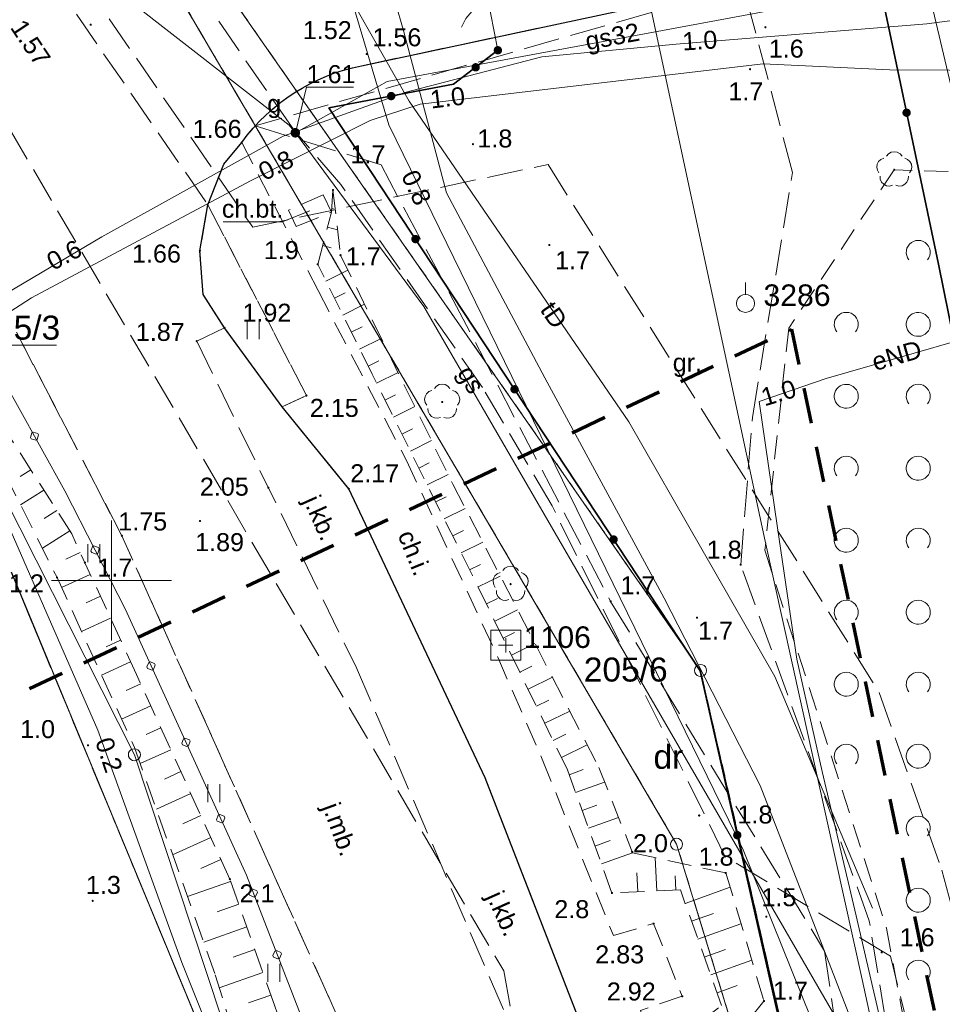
# Model space of a CAD drawing. Extents: x 5479252 to 5479673, y 5984576 to 5984875.
# Tile 16 of 36: x 5479396 to 5479435, y 5984682 to 5984723. Entities that reach past the tile are written whole.
import ezdxf
from ezdxf.enums import TextEntityAlignment as Align

# ---------------------------------------------------------------- set-up
doc = ezdxf.new("R2010")
doc.units = 0
for name, pattern in [('PRZER1-1', [1, 0.5, -0.5]), ('PRZER2-1', [1.5, 1, -0.5]), ('PRZER3-1', [2, 1.5, -0.5]), ('PRZER3-2', [2.5, 1.5, -1])]:
    doc.linetypes.add(name, pattern=pattern)
doc.layers.get('0').update_dxf_attribs({"linetype": 'CONTINUOUS'})
for name, color, linetype, lineweight, true_color in [('GELULI', 7, 'CONTINUOUS', 18, 0xfeffff), ('GESKKL', 7, 'CONTINUOUS', 18, 0x24bc24), ('GESUZY', 7, 'CONTINUOUS', 18, 0x008000), ('GESUZY_O', 7, 'CONTINUOUS', 18, 0x008000), ('GSPRDL', 7, 'CONTINUOUS', 18, 0x008000), ('GULEPR', 1, 'CONTINUOUS', 18, 0xff0000), ('GULEPR_O', 1, 'CONTINUOUS', 18, 0xff0000), ('GULGPR', 7, 'CONTINUOUS', 18, 0xbfbf00), ('GULGPR_O', 7, 'CONTINUOUS', 18, 0xbfbf00), ('GULKPR', 7, 'CONTINUOUS', 18, 0x803300), ('GULTPR', 7, 'CONTINUOUS', 18, 0xff9100), ('GULTPR_O', 7, 'CONTINUOUS', 18, 0xff9100), ('GULWPR', 5, 'CONTINUOUS', 18, 0x0000ff), ('GUPGZA', 7, 'CONTINUOUS', 18, 0xbfbf00), ('GUPGZA_O', 7, 'CONTINUOUS', 18, 0xbfbf00), ('Ramka sekcyjna', 7, 'CONTINUOUS', 18, 0xa5007c)]:
    doc.layers.add(name, color=color, linetype=linetype, lineweight=lineweight, true_color=true_color)
for name, color, linetype, lineweight in [('GEPPGD', 7, 'CONTINUOUS', 18), ('GESDZI', 7, 'CONTINUOUS', 18), ('GESDZI_O', 7, 'CONTINUOUS', 18), ('GESOZN', 7, 'CONTINUOUS', 18), ('GSLKBA', 7, 'CONTINUOUS', 18), ('GSLKBR', 7, 'CONTINUOUS', 18), ('GSLKOG', 7, 'CONTINUOUS', 35), ('GSLKRW', 7, 'CONTINUOUS', 25), ('GSPPPK', 7, 'CONTINUOUS', 18), ('GSPPPK_O', 7, 'CONTINUOUS', 18), ('GSPSSP', 7, 'CONTINUOUS', 18), ('GSPSSP_O', 7, 'CONTINUOUS', 18), ('GSPWPN', 7, 'CONTINUOUS', 13), ('GSPWPN_O', 7, 'CONTINUOUS', 13), ('GSPWPS', 7, 'CONTINUOUS', 13), ('GSPWPS_O', 7, 'CONTINUOUS', 13), ('GSSKOA', 7, 'CONTINUOUS', 18), ('GSSKOA_O', 7, 'CONTINUOUS', 18), ('GSSKOD', 7, 'CONTINUOUS', 18), ('GSSKOD_O', 7, 'CONTINUOUS', 18), ('GSSOTW', 7, 'CONTINUOUS', 18), ('GSSOTW_O', 7, 'CONTINUOUS', 18), ('GSSUTR', 7, 'CONTINUOUS', 18), ('GSSZAD', 7, 'CONTINUOUS', 18), ('GSSZSN', 7, 'CONTINUOUS', 18), ('GUPPRZ_O', 7, 'CONTINUOUS', 18), ('zakres', 5, 'CONTINUOUS', 70)]:
    doc.layers.add(name, color=color, linetype=linetype, lineweight=lineweight)
doc.styles.add('Arial', font='arial.ttf')

# ---------------------------------------------------------------- blocks, each defined once
blk = doc.blocks.new('GSPSSP1')
at = {"color": 0}
blk.add_lwpolyline([(0.625, 0.625), (0.625, -0.625), (-0.625, -0.625), (-0.625, 0.625)], close=True, dxfattribs=at)
for points in [[(0.3, 0), (-0.3, 0)], [(0, 0.3), (0, -0.3)]]:
    blk.add_lwpolyline(points, dxfattribs=at)
blk = doc.blocks.new('GSPPPK1')
at = {"color": 0}
blk.add_lwpolyline([(0, 0.875), (0, 0.375)], dxfattribs=at)
blk.add_lwpolyline([(0, 0.375), (0.115881, 0.356646), (0.220419, 0.303381), (0.303381, 0.220419), (0.356646, 0.115881), (0.375, 0), (0.356646, -0.115881), (0.303381, -0.220419), (0.220419, -0.303381), (0.115881, -0.356646), (0, -0.375), (-0.115881, -0.356646), (-0.220419, -0.303381), (-0.303381, -0.220419), (-0.356646, -0.115881), (-0.375, 0), (-0.356646, 0.115881), (-0.303381, 0.220419), (-0.220419, 0.303381), (-0.115881, 0.356646)], close=True, dxfattribs=at)
blk = doc.blocks.new('GSPRDL1')
blk.add_hatch(color=0).paths.add_polyline_path([(0, -0.045), (0.013906, -0.042798), (0.02645, -0.036406), (0.036406, -0.02645), (0.042798, -0.013906), (0.045, 0), (0.042798, 0.013906), (0.036406, 0.02645), (0.02645, 0.036406), (0.013906, 0.042798), (0, 0.045), (-0.013906, 0.042798), (-0.02645, 0.036406), (-0.036406, 0.02645), (-0.042798, 0.013906), (-0.045, 0), (-0.042798, -0.013906), (-0.036406, -0.02645), (-0.02645, -0.036406), (-0.013906, -0.042798)])
at = {"color": 0}
for points in [[(-0.635969, -0.134326), (-0.70458, -0.024001), (-0.731429, 0.103115), (-0.713292, 0.231763), (-0.652348, 0.346501), (-0.55591, 0.433559), (-0.435555, 0.482485)], [(-0.324277, 0.563333), (-0.240553, 0.662679), (-0.127956, 0.727494), (0, 0.75), (0.127956, 0.727494), (0.240553, 0.662679), (0.324277, 0.563333)], [(0.435555, 0.482485), (0.55591, 0.433559), (0.652348, 0.346501), (0.713292, 0.231763), (0.731429, 0.103115), (0.70458, -0.024001), (0.635969, -0.134326)], [(-0.068773, -0.646351), (-0.194901, -0.677512), (-0.324092, -0.663766), (-0.440839, -0.606763), (-0.531129, -0.513345), (-0.584125, -0.394725), (-0.593465, -0.265141)], [(0.593465, -0.265141), (0.584125, -0.394725), (0.531129, -0.513345), (0.440839, -0.606763), (0.324092, -0.663766), (0.194901, -0.677512), (0.068773, -0.646351)]]:
    blk.add_lwpolyline(points, dxfattribs=at)
blk = doc.blocks.new('GUPGZA1')
blk.add_hatch(color=0).paths.add_polyline_path([(-0.2, 0), (-0.193185, -0.051764), (-0.173205, -0.1), (-0.141421, -0.141421), (-0.1, -0.173205), (-0.051764, -0.193185), (0, -0.2), (0.051764, -0.193185), (0.1, -0.173205), (0.141421, -0.141421), (0.173205, -0.1), (0.193185, -0.051764), (0.2, 0), (0.193185, 0.051764), (0.173205, 0.1), (0.141421, 0.141421), (0.1, 0.173205), (0.051764, 0.193185), (0, 0.2), (-0.051764, 0.193185), (-0.1, 0.173205), (-0.141421, 0.141421), (-0.173205, 0.1), (-0.193185, 0.051764)])
blk = doc.blocks.new('GEPPGD1_1')
at = {"color": 0}
blk.add_lwpolyline([(0, 0.25), (0.077254, 0.237764), (0.146946, 0.202254), (0.202254, 0.146946), (0.237764, 0.077254), (0.25, 0), (0.237764, -0.077254), (0.202254, -0.146946), (0.146946, -0.202254), (0.077254, -0.237764), (0, -0.25), (-0.077254, -0.237764), (-0.146946, -0.202254), (-0.202254, -0.146946), (-0.237764, -0.077254), (-0.25, 0), (-0.237764, 0.077254), (-0.202254, 0.146946), (-0.146946, 0.202254), (-0.077254, 0.237764)], close=True, dxfattribs=at)
blk = doc.blocks.new('GSPWPN1')
blk.add_hatch(color=0).paths.add_polyline_path([(-0.045, 0), (-0.043467, -0.011647), (-0.038971, -0.0225), (-0.03182, -0.03182), (-0.0225, -0.038971), (-0.011647, -0.043467), (0, -0.045), (0.011647, -0.043467), (0.0225, -0.038971), (0.03182, -0.03182), (0.038971, -0.0225), (0.043467, -0.011647), (0.045, 0), (0.043467, 0.011647), (0.038971, 0.0225), (0.03182, 0.03182), (0.0225, 0.038971), (0.011647, 0.043467), (0, 0.045), (-0.011647, 0.043467), (-0.0225, 0.038971), (-0.03182, 0.03182), (-0.038971, 0.0225), (-0.043467, 0.011647)])
blk = doc.blocks.new('GSPWPS1')
blk.add_hatch(color=0).paths.add_polyline_path([(-0.045, 0), (-0.043467, -0.011647), (-0.038971, -0.0225), (-0.03182, -0.03182), (-0.0225, -0.038971), (-0.011647, -0.043467), (0, -0.045), (0.011647, -0.043467), (0.0225, -0.038971), (0.03182, -0.03182), (0.038971, -0.0225), (0.043467, -0.011647), (0.045, 0), (0.043467, 0.011647), (0.038971, 0.0225), (0.03182, 0.03182), (0.0225, 0.038971), (0.011647, 0.043467), (0, 0.045), (-0.011647, 0.043467), (-0.0225, 0.038971), (-0.03182, 0.03182), (-0.038971, 0.0225), (-0.043467, 0.011647)])
blk = doc.blocks.new('KOLO')
blk.add_hatch(color=0).paths.add_polyline_path([(-0.175, 0), (-0.169037, -0.045293), (-0.151554, -0.0875), (-0.123744, -0.123744), (-0.0875, -0.151554), (-0.045293, -0.169037), (0, -0.175), (0.045293, -0.169037), (0.0875, -0.151554), (0.123744, -0.123744), (0.151554, -0.0875), (0.169037, -0.045293), (0.175, 0), (0.169037, 0.045293), (0.151554, 0.0875), (0.123744, 0.123744), (0.0875, 0.151554), (0.045293, 0.169037), (0, 0.175), (-0.045293, 0.169037), (-0.0875, 0.151554), (-0.123744, 0.123744), (-0.151554, 0.0875), (-0.169037, 0.045293)])
blk = doc.blocks.new('GSLKBA0')
at = {"color": 0, "lineweight": 18}
blk.add_lwpolyline([(-0.175, -0.033485), (-0.175, 0.033485), (-0.033485, 0.175), (0.033485, 0.175), (0.175, 0.033485), (0.175, -0.033485), (0.033485, -0.175), (-0.033485, -0.175)], close=True, dxfattribs=at)
blk = doc.blocks.new('GSLKBR1')
at = {"color": 0}
for points in [[(1.299038, 0.75), (1.06066, 0.43934), (0.75, 0.200962), (0.388229, 0.051111), (0, 0)], [(0, 0), (0.388229, -0.051111), (0.75, -0.200962), (1.06066, -0.43934), (1.299038, -0.75)]]:
    blk.add_lwpolyline(points, dxfattribs=at)
blk = doc.blocks.new('GSLKOG1')
blk.add_hatch(color=0).paths.add_polyline_path([(-0.175, 0), (-0.169037, -0.045293), (-0.151554, -0.0875), (-0.123744, -0.123744), (-0.0875, -0.151554), (-0.045293, -0.169037), (0, -0.175), (0.045293, -0.169037), (0.0875, -0.151554), (0.123744, -0.123744), (0.151554, -0.0875), (0.169037, -0.045293), (0.175, 0), (0.169037, 0.045293), (0.151554, 0.0875), (0.123744, 0.123744), (0.0875, 0.151554), (0.045293, 0.169037), (0, 0.175), (-0.045293, 0.169037), (-0.0875, 0.151554), (-0.123744, 0.123744), (-0.151554, 0.0875), (-0.169037, 0.045293)])
blk = doc.blocks.new('GSSZAD1')
at = {"color": 0}
blk.add_lwpolyline([(0.5, 0), (0.490964, 0.094626), (0.464184, 0.185831), (0.420627, 0.27032), (0.361867, 0.34504), (0.290028, 0.407288), (0.207708, 0.454816), (0.117879, 0.485906), (0.023791, 0.499434), (-0.071157, 0.494911), (-0.163534, 0.4725), (-0.25, 0.433013), (-0.32743, 0.377875), (-0.393027, 0.309079), (-0.444418, 0.229113), (-0.479746, 0.140866), (-0.497736, 0.047528), (-0.497736, -0.047528), (-0.479746, -0.140866), (-0.444418, -0.229113), (-0.393027, -0.309079), (-0.32743, -0.377875), (-0.25, -0.433013), (-0.163534, -0.4725), (-0.071157, -0.494911), (0.023791, -0.499434), (0.117879, -0.485906), (0.207708, -0.454816), (0.290028, -0.407288), (0.361867, -0.34504), (0.420627, -0.27032), (0.464184, -0.185831), (0.490964, -0.094626)], close=True, dxfattribs=at)
blk = doc.blocks.new('GSSZAD2')
at = {"color": 0}
blk.add_lwpolyline([(-0.390312, -0.3125), (-0.445567, -0.226869), (-0.482312, -0.131814), (-0.49902, -0.031282), (-0.494998, 0.070549), (-0.470412, 0.169449), (-0.426283, 0.26131), (-0.364446, 0.342315), (-0.287468, 0.409099), (-0.198548, 0.458889), (-0.10138, 0.489614), (0, 0.5), (0.10138, 0.489614), (0.198548, 0.458889), (0.287468, 0.409099), (0.364446, 0.342315), (0.426283, 0.26131), (0.470412, 0.169449), (0.494998, 0.070549), (0.49902, -0.031282), (0.482312, -0.131814), (0.445567, -0.226869), (0.390312, -0.3125)], dxfattribs=at)
blk = doc.blocks.new('GSSUTR1')
at = {"color": 0}
for points in [[(-0.25666, 0.36165), (-0.25666, -0.38835)], [(0.24334, -0.38835), (0.24334, 0.36165)]]:
    blk.add_lwpolyline(points, dxfattribs=at)

msp = doc.modelspace()

# ---------------------------------------------------------------- linework, layer by layer
at = {"layer": 'GELULI', "color": 7, "linetype": 'PRZER3-1', "lineweight": 18, "true_color": 0xffffff, "elevation": 9.97}
msp.add_lwpolyline([(5479284.011, 5984868.57), (5479381.554, 5984743.001), (5479416.342, 5984683.732), (5479421.496, 5984655.386)], dxfattribs=at)
at = {"layer": 'GESDZI', "color": 7, "linetype": 'Continuous', "lineweight": 18, "elevation": 10.22}
msp.add_lwpolyline([(5479273.762, 5984868.57), (5479320.29, 5984807.58), (5479327.4, 5984798.78), (5479371.87, 5984740.74), (5479381.2, 5984727.47), (5479386.65, 5984719.71), (5479389.33, 5984715.73), (5479400.95, 5984692.74), (5479407, 5984674.47), (5479410.75, 5984650.74), (5479427.24, 5984651.75), (5479434.07, 5984654.6), (5479423.55, 5984689.01), (5479398.56, 5984731.62), (5479385.3, 5984750.66), (5479340.75, 5984808.64), (5479333.8, 5984817.55), (5479294.424, 5984868.57)], dxfattribs=at)
for points in [[(5479609.91, 5984691.17), (5479593.87, 5984758.28), (5479418.42, 5984784.61), (5479428.97, 5984735.35), (5479401.38, 5984729.48), (5479424.55, 5984696.25), (5479434.07, 5984654.6)], [(5479424.55, 5984696.25), (5479401.38, 5984729.48), (5479398.56, 5984731.62), (5479423.55, 5984689.01), (5479434.07, 5984654.6)], [(5479386.65, 5984719.71), (5479381.2, 5984727.47), (5479377.78, 5984726.22), (5479383.9, 5984717.81), (5479394.81, 5984702.78), (5479405.9, 5984676.03), (5479410.75, 5984650.74), (5479407, 5984674.47), (5479400.95, 5984692.74), (5479389.33, 5984715.73)], [(5479405.9, 5984676.03), (5479394.81, 5984702.78), (5479383.9, 5984717.81), (5479381.21, 5984716.83), (5479362.43, 5984709.98), (5479344.83, 5984708.88), (5479338, 5984706.39), (5479365.89, 5984639.17), (5479410.75, 5984650.74)]]:
    msp.add_lwpolyline(points, close=True, dxfattribs=at)
at = {"layer": 'GESDZI_O', "color": 7, "linetype": 'Continuous', "lineweight": 13, "elevation": 10.8, "flags": 128}
msp.add_lwpolyline([(5479392.481, 5984707.248), (5479394.365, 5984709.81), (5479397.705, 5984709.81)], dxfattribs=at)
at = {"layer": 'GESKKL', "color": 82, "linetype": 'PRZER3-1', "lineweight": 18, "true_color": 0x24bc24, "elevation": 10.06}
msp.add_lwpolyline([(5479255.129, 5984635.048), (5479258.51, 5984638.49), (5479309.56, 5984664.01), (5479322.96, 5984678.58), (5479338.3, 5984680.13), (5479341.35, 5984675.07), (5479353.55, 5984662.96), (5479360.2, 5984668.39), (5479392.15, 5984670.8), (5479403.25, 5984655.49), (5479409.718, 5984656.12), (5479405.9, 5984676.03), (5479394.81, 5984702.78), (5479383.9, 5984717.81), (5479377.78, 5984726.22), (5479368.08, 5984739.57), (5479334.11, 5984786.33), (5479287, 5984847.58), (5479272.39, 5984866.58), (5479271.58, 5984855.81), (5479255.129, 5984835.331)], dxfattribs=at)
at = {"layer": 'GESOZN', "color": 7, "linetype": 'Continuous', "lineweight": 18, "elevation": 10.1}
msp.add_lwpolyline([(5479294.827, 5984868.57), (5479333.8, 5984817.55), (5479340.75, 5984808.64), (5479385.3, 5984750.66), (5479398.56, 5984731.62), (5479401.38, 5984729.48), (5479424.55, 5984696.25), (5479434.07, 5984654.6), (5479444.46, 5984645.11), (5479448.686, 5984575.772)], dxfattribs=at)
at = {"layer": 'GESUZY', "color": 96, "linetype": 'PRZER1-1', "lineweight": 18, "true_color": 0x008000, "elevation": 10.08}
for points in [[(5479270.86, 5984868.57), (5479272.39, 5984866.58), (5479287, 5984847.58), (5479334.11, 5984786.33), (5479368.08, 5984739.57), (5479377.78, 5984726.22), (5479383.9, 5984717.81), (5479394.81, 5984702.78), (5479405.9, 5984676.03), (5479409.718, 5984656.12), (5479410.75, 5984650.74), (5479427.24, 5984651.75), (5479434.07, 5984654.6), (5479423.55, 5984689.01), (5479398.56, 5984731.62), (5479385.3, 5984750.66), (5479382.41, 5984754.43), (5479340.75, 5984808.64), (5479333.8, 5984817.55), (5479329.027, 5984823.798), (5479294.827, 5984868.57)], [(5479255.129, 5984635.048), (5479258.51, 5984638.49), (5479309.56, 5984664.01), (5479322.96, 5984678.58), (5479338.3, 5984680.13), (5479341.35, 5984675.07), (5479353.55, 5984662.96), (5479360.2, 5984668.39), (5479392.15, 5984670.8), (5479403.25, 5984655.49), (5479409.718, 5984656.12), (5479405.9, 5984676.03), (5479394.81, 5984702.78), (5479383.9, 5984717.81), (5479377.78, 5984726.22), (5479368.08, 5984739.57), (5479334.11, 5984786.33), (5479287, 5984847.58), (5479272.39, 5984866.58), (5479271.58, 5984855.81), (5479255.129, 5984835.331)]]:
    msp.add_lwpolyline(points, dxfattribs=at)
for points in [[(5479609.91, 5984691.17), (5479593.87, 5984758.28), (5479487.419, 5984774.255), (5479418.42, 5984784.61), (5479423.04, 5984763.03), (5479428.97, 5984735.35), (5479401.38, 5984729.48), (5479424.55, 5984696.25), (5479434.07, 5984654.6)], [(5479424.55, 5984696.25), (5479401.38, 5984729.48), (5479398.56, 5984731.62), (5479423.55, 5984689.01), (5479434.07, 5984654.6)]]:
    msp.add_lwpolyline(points, close=True, dxfattribs=at)
at = {"layer": 'GSLKBA', "color": 7, "linetype": 'Continuous', "lineweight": 18, "elevation": 10.18}
msp.add_lwpolyline([(5479418.028, 5984651.186), (5479416.497, 5984656.822), (5479412.219, 5984670.499), (5479408.888, 5984679.301), (5479406.187, 5984686.244), (5479405.626, 5984687.717), (5479400.576, 5984698.798), (5479398.052, 5984703.743), (5479392.125, 5984714.403)], dxfattribs=at)
at = {"layer": 'GSLKBR', "color": 7, "linetype": 'Continuous', "lineweight": 18, "elevation": 10.18}
msp.add_lwpolyline([(5479415.33, 5984726.01), (5479416.1, 5984722.1)], dxfattribs=at)
at = {"layer": 'GSLKOG', "color": 7, "linetype": 'Continuous', "lineweight": 35, "elevation": 10.18}
for points in [[(5479649.722, 5984784.393), (5479652.802, 5984768.298), (5479656.851, 5984747.088), (5479660.404, 5984728.044), (5479664.55, 5984707.111), (5479655.365, 5984705.412), (5479655.826, 5984703.301), (5479649.434, 5984702.226), (5479649.107, 5984704.107), (5479621.936, 5984698.962), (5479600.312, 5984694.73), (5479579.954, 5984690.641), (5479554.53, 5984685.746), (5479528.5, 5984680.448), (5479504.371, 5984675.524), (5479488.009, 5984672.097), (5479485.425, 5984671.551), (5479460.058, 5984666.483), (5479444.82, 5984663.36), (5479442.839, 5984671.983), (5479438.664, 5984692.484), (5479434.46, 5984713.187), (5479431.809, 5984725.807)], [(5479416.1, 5984722.1), (5479414.25, 5984720.68), (5479409.06, 5984719.7), (5479424.53, 5984696.24), (5479432.59, 5984660.59), (5479444.82, 5984663.36)]]:
    msp.add_lwpolyline(points, dxfattribs=at)
at = {"layer": 'GSLKRW', "color": 7, "linetype": 'Continuous', "lineweight": 25, "elevation": 10.18}
msp.add_lwpolyline([(5479424.718, 5984655.472), (5479423.021, 5984664.977), (5479422.24, 5984668.707), (5479419.797, 5984680.901), (5479415.566, 5984691.784), (5479409.887, 5984703.82), (5479407.105, 5984707.236), (5479404.705, 5984710.536), (5479403.813, 5984711.925), (5479403.681, 5984713.743), (5479404.011, 5984715.66), (5479404.684, 5984717.347), (5479405.423, 5984718.252, -0.189425), (5479410.415, 5984721.455), (5479423.059, 5984724.142), (5479444.185, 5984728.163), (5479448.885, 5984729.13), (5479452.482, 5984728.655), (5479458.489, 5984725.872), (5479461.883, 5984720.884)], format="xyb", dxfattribs=at)
at = {"layer": 'GSSKOA', "color": 7, "linetype": 'PRZER3-1', "lineweight": 18, "elevation": 10.18}
msp.add_lwpolyline([(5479392.01, 5984729.156), (5479396.266, 5984726.897), (5479404.011, 5984715.66), (5479403.681, 5984713.743), (5479403.813, 5984711.925), (5479404.705, 5984710.536), (5479403.548, 5984709.975), (5479410.208, 5984696.357), (5479416.521, 5984681.682), (5479422.405, 5984664.065), (5479424.718, 5984655.472), (5479425.721, 5984651.657), (5479419.208, 5984651.258), (5479414.398, 5984668.08), (5479409.887, 5984680.772), (5479400.417, 5984701.892), (5479393.278, 5984715.675)], dxfattribs=at)
msp.add_lwpolyline([(5479396.266, 5984726.897), (5479404.011, 5984715.66), (5479404.684, 5984717.347), (5479405.423, 5984718.252, -0.189425), (5479410.415, 5984721.455), (5479423.059, 5984724.142)], format="xyb", dxfattribs=at)
msp.add_lwpolyline([(5479404.705, 5984710.536), (5479403.548, 5984709.975), (5479410.208, 5984696.357), (5479416.521, 5984681.682), (5479422.405, 5984664.065), (5479424.718, 5984655.472), (5479423.021, 5984664.977), (5479422.24, 5984668.707), (5479419.797, 5984680.901), (5479415.566, 5984691.784), (5479409.887, 5984703.82), (5479407.105, 5984707.236)], close=True, dxfattribs=at)
at = {"layer": 'GSSKOD', "color": 7, "linetype": 'PRZER2-1', "lineweight": 18, "elevation": 10.18}
for points in [[(5479405.423, 5984718.252), (5479408.605, 5984712.083), (5479412.293, 5984705.002), (5479416.094, 5984696.812), (5479417.949, 5984692.558), (5479420.913, 5984685.206), (5479422.587, 5984685.703), (5479423.786, 5984682.672), (5479422.044, 5984682.083), (5479423.356, 5984677.853), (5479425.755, 5984670.138), (5479427.271, 5984663.984), (5479429.194, 5984656.45), (5479429.699, 5984654.484), (5479429.91, 5984653.539), (5479430.042, 5984652.919), (5479427.822, 5984651.993)], [(5479427.822, 5984651.993), (5479425.139, 5984662.476), (5479423.555, 5984668.958), (5479422.24, 5984668.707), (5479419.797, 5984680.901), (5479415.566, 5984691.784), (5479409.887, 5984703.82), (5479407.105, 5984707.236), (5479408.123, 5984707.711), (5479404.011, 5984715.66)]]:
    msp.add_lwpolyline(points, dxfattribs=at)
msp.add_lwpolyline([(5479407.38, 5984715.44), (5479407.698, 5984714.758), (5479409.16, 5984715.35), (5479408.82, 5984716.07)], close=True, dxfattribs=at)
at = {"layer": 'GSSKOD_O', "color": 7, "linetype": 'Continuous', "lineweight": 13, "elevation": 10.8, "flags": 128}
msp.add_lwpolyline([(5479408.269, 5984715.41), (5479407.107, 5984714.95), (5479404.647, 5984714.95)], dxfattribs=at)
at = {"layer": 'GSSOTW', "color": 7, "linetype": 'PRZER3-1', "lineweight": 18, "elevation": 10.18}
msp.add_lwpolyline([(5479405.987, 5984718.953), (5479411.23, 5984717.32), (5479414.24, 5984711.69), (5479420.8, 5984699.13), (5479429.72, 5984684.56), (5479430.57, 5984678.62), (5479429.07, 5984673.43), (5479431.01, 5984665.44), (5479434.25, 5984660.66), (5479442.01, 5984661.82), (5479440.1, 5984665.76), (5479436.64, 5984666.54), (5479434.93, 5984669.35), (5479433.54, 5984673.78), (5479431.58, 5984685.82), (5479426.22, 5984700.66), (5479426.71, 5984706.8), (5479428.38, 5984717.01), (5479426.332, 5984724.771)], close=True, dxfattribs=at)
at = {"layer": 'GSSUTR', "color": 7, "linetype": 'PRZER2-1', "lineweight": 18, "elevation": 10.1}
for points in [[(5479391.398, 5984711.638), (5479390.512, 5984713.392), (5479389.326, 5984715.736), (5479391.07, 5984716.431), (5479393.278, 5984715.675), (5479400.417, 5984701.892), (5479409.887, 5984680.772), (5479414.398, 5984668.08), (5479419.208, 5984651.258)], [(5479419.208, 5984651.258), (5479417.348, 5984651.144), (5479417.15, 5984651.81), (5479415.907, 5984656.661), (5479412.435, 5984666.41), (5479409.56, 5984674.511), (5479406.789, 5984682.296), (5479404.931, 5984687.556), (5479401.038, 5984696.078), (5479398.338, 5984701.946), (5479395.462, 5984706.458), (5479392.096, 5984711.858)]]:
    msp.add_lwpolyline(points, dxfattribs=at)
msp.add_lwpolyline([(5479404.011, 5984715.66), (5479408.123, 5984707.711), (5479407.105, 5984707.236), (5479404.705, 5984710.536), (5479403.813, 5984711.925), (5479403.681, 5984713.743)], close=True, dxfattribs=at)
at = {"layer": 'GSSZAD', "color": 7, "linetype": 'PRZER2-1', "lineweight": 18, "elevation": 10.1}
msp.add_lwpolyline([(5479439.37, 5984716.89), (5479432.62, 5984717.12), (5479428.22, 5984710.52), (5479427.23, 5984701.26), (5479432.3, 5984685.51), (5479435.36, 5984669.05), (5479444.44, 5984663.25), (5479460.058, 5984666.483), (5479485.425, 5984671.551), (5479488.009, 5984672.097), (5479486.357, 5984677.024), (5479470.949, 5984673.986)], dxfattribs=at)
at = {"layer": 'GSSZSN', "color": 7, "linetype": 'PRZER2-1', "lineweight": 18, "elevation": 10.06}
for points in [[(5479430.273, 5984654.755), (5479429.039, 5984659.481), (5479426.324, 5984669.752), (5479423.321, 5984680.663), (5479425.425, 5984682.292), (5479423.705, 5984687.111), (5479420.855, 5984686.975), (5479418.999, 5984692.111), (5479415.04, 5984700.21), (5479410.855, 5984708.604), (5479408.592, 5984713.174), (5479409.16, 5984715.35), (5479409.226, 5984716.274), (5479409.542, 5984713.559), (5479414.226, 5984704.011), (5479420.312, 5984692.201), (5479421.714, 5984688.649), (5479425.606, 5984687.812), (5479427.189, 5984682.473), (5479425.56, 5984680.459), (5479428.072, 5984671.432), (5479431.194, 5984659.927), (5479433.57, 5984655.455)], [(5479417.15, 5984651.81), (5479415.907, 5984656.661), (5479412.435, 5984666.41), (5479409.56, 5984674.511), (5479406.789, 5984682.296), (5479404.931, 5984687.556), (5479401.038, 5984696.078), (5479398.338, 5984701.946), (5479395.462, 5984706.458), (5479392.096, 5984711.858), (5479394.223, 5984707.112), (5479397.73, 5984700.122), (5479400.956, 5984693.038), (5479404.323, 5984683.57), (5479406.544, 5984676.346), (5479409.186, 5984667.369), (5479413.96, 5984651.02), (5479414.44, 5984651.17)]]:
    msp.add_lwpolyline(points, close=True, dxfattribs=at)
at = {"layer": 'GSSZSN', "color": 7, "linetype": 'Continuous', "lineweight": 18, "elevation": 10.06}
for points in [[(5479409.17, 5984715.49), (5479409.244, 5984715.485)], [(5479408.996, 5984714.721), (5479409.42, 5984714.61)], [(5479408.796, 5984713.956), (5479409.157, 5984713.862)], [(5479408.935, 5984712.48), (5479409.849, 5984712.933)], [(5479409.286, 5984711.772), (5479409.742, 5984711.997)], [(5479409.637, 5984711.063), (5479410.546, 5984711.513)], [(5479409.988, 5984710.354), (5479410.441, 5984710.578)], [(5479410.339, 5984709.645), (5479411.243, 5984710.093)], [(5479410.69, 5984708.937), (5479411.14, 5984709.16)], [(5479411.042, 5984708.228), (5479411.938, 5984708.675)], [(5479411.395, 5984707.521), (5479411.84, 5984707.743)], [(5479411.748, 5984706.813), (5479412.634, 5984707.255)], [(5479412.101, 5984706.105), (5479412.542, 5984706.325)], [(5479412.454, 5984705.397), (5479413.331, 5984705.835)], [(5479396.636, 5984704.617), (5479396.196, 5984704.337)], [(5479412.807, 5984704.689), (5479413.243, 5984704.907)], [(5479413.159, 5984703.982), (5479414.028, 5984704.415)], [(5479397.176, 5984703.769), (5479396.209, 5984703.153)], [(5479413.512, 5984703.274), (5479413.947, 5984703.491)], [(5479413.865, 5984702.566), (5479414.744, 5984703.005)], [(5479397.716, 5984702.922), (5479397.189, 5984702.586)], [(5479398.256, 5984702.074), (5479397.115, 5984701.347)], [(5479414.218, 5984701.858), (5479414.662, 5984702.08)], [(5479414.571, 5984701.151), (5479415.469, 5984701.598)], [(5479398.694, 5984701.171), (5479398.089, 5984700.892)], [(5479414.924, 5984700.443), (5479415.378, 5984700.669)], [(5479399.115, 5984700.258), (5479397.919, 5984699.708)], [(5479415.273, 5984699.733), (5479416.197, 5984700.185)], [(5479399.535, 5984699.345), (5479398.935, 5984699.069)], [(5479415.621, 5984699.023), (5479416.09, 5984699.252)], [(5479415.968, 5984698.312), (5479416.922, 5984698.779)], [(5479399.955, 5984698.432), (5479398.752, 5984697.878)], [(5479416.315, 5984697.602), (5479416.8, 5984697.839)], [(5479400.375, 5984697.519), (5479399.772, 5984697.241)], [(5479416.663, 5984696.891), (5479417.647, 5984697.372)], [(5479400.795, 5984696.606), (5479399.585, 5984696.049)], [(5479417.01, 5984696.181), (5479417.51, 5984696.425)], [(5479401.214, 5984695.692), (5479400.607, 5984695.415)], [(5479417.357, 5984695.47), (5479418.372, 5984695.966)], [(5479401.632, 5984694.778), (5479400.417, 5984694.223)], [(5479417.705, 5984694.759), (5479418.219, 5984695.011)], [(5479418.052, 5984694.049), (5479419.096, 5984694.559)], [(5479402.049, 5984693.864), (5479401.441, 5984693.586)], [(5479418.399, 5984693.338), (5479418.929, 5984693.597)], [(5479418.747, 5984692.628), (5479419.821, 5984693.153)], [(5479402.467, 5984692.95), (5479401.195, 5984692.368)], [(5479402.885, 5984692.035), (5479402.209, 5984691.727)], [(5479419.073, 5984691.908), (5479419.658, 5984692.12)], [(5479419.341, 5984691.164), (5479420.549, 5984691.601)], [(5479403.302, 5984691.121), (5479401.871, 5984690.467)], [(5479419.61, 5984690.421), (5479420.225, 5984690.643)], [(5479403.72, 5984690.207), (5479402.964, 5984689.862)], [(5479419.879, 5984689.677), (5479421.13, 5984690.129)], [(5479404.137, 5984689.293), (5479402.546, 5984688.566)], [(5479420.147, 5984688.933), (5479420.784, 5984689.163)], [(5479420.416, 5984688.189), (5479421.711, 5984688.657)], [(5479404.555, 5984688.379), (5479403.72, 5984687.997)], [(5479422.725, 5984687.064), (5479422.659, 5984688.446)], [(5479421.935, 5984687.026), (5479421.897, 5984687.822)], [(5479404.964, 5984687.461), (5479403.165, 5984686.825)], [(5479423.515, 5984687.102), (5479423.487, 5984687.688)], [(5479423.907, 5984686.545), (5479425.783, 5984687.214)], [(5479405.299, 5984686.513), (5479404.401, 5984686.196)], [(5479424.173, 5984685.8), (5479425.091, 5984686.128)], [(5479405.634, 5984685.566), (5479403.839, 5984684.931)], [(5479424.439, 5984685.055), (5479426.233, 5984685.696)], [(5479405.969, 5984684.618), (5479405.072, 5984684.301)], [(5479424.704, 5984684.31), (5479425.582, 5984684.623)], [(5479424.97, 5984683.566), (5479426.684, 5984684.177)], [(5479406.304, 5984683.67), (5479404.489, 5984683.029)], [(5479425.236, 5984682.821), (5479426.073, 5984683.119)], [(5479406.638, 5984682.723), (5479405.712, 5984682.395)]]:
    msp.add_lwpolyline(points, dxfattribs=at)
at = {"layer": 'GULEPR', "color": 1, "linetype": 'Continuous', "lineweight": 18, "true_color": 0xff0000, "elevation": 10.14}
for points in [[(5479294.48, 5984868.57), (5479313.62, 5984844.51), (5479319.33, 5984838.04), (5479321.66, 5984837.99), (5479337.53, 5984818.34), (5479342.75, 5984809.93), (5479343.93, 5984807.31), (5479356.13, 5984791.47), (5479359.41, 5984787.93), (5479366.27, 5984779.39), (5479386.25, 5984751), (5479403.07, 5984730.06), (5479407.56, 5984730.25), (5479419.21, 5984731.54), (5479431.73, 5984733.93), (5479432.49, 5984731.13), (5479433.75, 5984725.83), (5479435.65, 5984717.82), (5479437.97, 5984714.16)], [(5479441.342, 5984722.912), (5479440.562, 5984724.067), (5479433.981, 5984723.199), (5479423.536, 5984722.359), (5479417.936, 5984721.827), (5479412.223, 5984720.343), (5479407.155, 5984718.523), (5479399.594, 5984714.322), (5479388.365, 5984707.686), (5479386.69, 5984708.806), (5479382.284, 5984718.457), (5479379.932, 5984723.647), (5479379.148, 5984723.908), (5479377.99, 5984722.05), (5479376.195, 5984721.81)], [(5479438.85, 5984716.69), (5479437.4, 5984721.25), (5479432.44, 5984721.29), (5479427.16, 5984721.53), (5479412.86, 5984719.86), (5479410.78, 5984719.17), (5479405.79, 5984716.66), (5479396.66, 5984711.78), (5479378.5, 5984700.05), (5479383.15, 5984694.41), (5479381.76, 5984693.11), (5479380.35, 5984693.42), (5479380.03, 5984695.75), (5479379.89, 5984695.95)], [(5479444.703, 5984717.43), (5479445.571, 5984712.391), (5479440.586, 5984711.289), (5479438.85, 5984711.028), (5479429.777, 5984708.415), (5479426.996, 5984707.462), (5479427.761, 5984702.198), (5479428.564, 5984696.728), (5479429.609, 5984692.042), (5479431.028, 5984686.031), (5479432.26, 5984680.748), (5479433.511, 5984676.398), (5479434.033, 5984673.972), (5479434.612, 5984671.227), (5479434.948, 5984666.71), (5479435.359, 5984659.634), (5479435.402, 5984659.255), (5479435.583, 5984657.655), (5479436.179, 5984655.039)], [(5479395.62, 5984702.48), (5479399.43, 5984693.77), (5479402.93, 5984684.08), (5479406.37, 5984675.45), (5479408.02, 5984668.64), (5479412.424, 5984650.843)]]:
    msp.add_lwpolyline(points, dxfattribs=at)
at = {"layer": 'GULGPR', "color": 52, "linetype": 'Continuous', "lineweight": 18, "true_color": 0xbfbf00, "elevation": 10.14}
for points in [[(5479439.43, 5984655.715), (5479435.468, 5984672.679), (5479413.012, 5984711.418), (5479407.66, 5984718.66), (5479407.407, 5984718.976), (5479393.592, 5984729.736), (5479337.954, 5984803.102), (5479327.447, 5984816.767), (5479287.868, 5984868.57)], [(5479407.66, 5984718.66), (5479411.49, 5984720.8), (5479430.46, 5984724.32), (5479428.61, 5984731.71), (5479430.06, 5984731.91), (5479430.349, 5984731.976)]]:
    msp.add_lwpolyline(points, dxfattribs=at)
at = {"layer": 'GULGPR', "color": 52, "linetype": 'PRZER3-1', "lineweight": 18, "true_color": 0xbfbf00, "elevation": 10.14}
msp.add_lwpolyline([(5479435.66, 5984671.51), (5479432.46, 5984684.35), (5479425.58, 5984688.49), (5479418.36, 5984703.11), (5479415.46, 5984708.04), (5479409.56, 5984716.5), (5479407.59, 5984718.78), (5479400.78, 5984728.64), (5479393.81, 5984729.69), (5479382.32, 5984745.27), (5479366.01, 5984766.94), (5479348.26, 5984790.41), (5479334.55, 5984808.07), (5479330.6, 5984813.19), (5479312.45, 5984836.81), (5479294.48, 5984860.25), (5479288.101, 5984868.57)], dxfattribs=at)
at = {"layer": 'GULKPR', "color": 36, "linetype": 'Continuous', "lineweight": 18, "true_color": 0x803300, "elevation": 10.14}
msp.add_lwpolyline([(5479495.734, 5984763.285), (5479476.77, 5984765.354), (5479470.123, 5984773.713), (5479448.831, 5984771.694), (5479433.31, 5984770.183), (5479415.611, 5984765.011), (5479421.139, 5984730.075), (5479427.247, 5984701.638), (5479431.282, 5984683.379), (5479437.397, 5984655.292)], dxfattribs=at)
at = {"layer": 'GULTPR', "color": 30, "linetype": 'Continuous', "lineweight": 18, "true_color": 0xff9100, "elevation": 10.14}
for points in [[(5479433.826, 5984654.498), (5479432.46, 5984658.51), (5479432.02, 5984669.31), (5479429.98, 5984679.7), (5479426.33, 5984688.78), (5479411.55, 5984718.99), (5479409.09, 5984727.32), (5479408.35, 5984729.9), (5479407.96, 5984729.82), (5479403.41, 5984729.78), (5479398.65, 5984738), (5479387.23, 5984751.82), (5479381.25, 5984758.71), (5479364.38, 5984780.56), (5479356.57, 5984790.52), (5479354.75, 5984793.61), (5479351.29, 5984798.32), (5479346.66, 5984804.91), (5479340.5, 5984812.68), (5479336.24, 5984818.16), (5479323.94, 5984834.07), (5479311.72, 5984848.41), (5479296.98, 5984865.92), (5479294.773, 5984868.57)], [(5479431.715, 5984686.346), (5479427.645, 5984696.003), (5479421.553, 5984706.614), (5479412.402, 5984719.976), (5479409.146, 5984725.702), (5479408.5, 5984727.386), (5479407.265, 5984728.397), (5479405.91, 5984729.45), (5479403.616, 5984731.485), (5479396.514, 5984741.759), (5479388.962, 5984753.044), (5479381.074, 5984764.132), (5479373.635, 5984774.153), (5479367.095, 5984782.771), (5479357.944, 5984794.14), (5479351.487, 5984801.467), (5479347.192, 5984806.379), (5479344.404, 5984808.606), (5479342.607, 5984809.467), (5479342.027, 5984809.298), (5479339.875, 5984810.403), (5479338.415, 5984816.578), (5479336.507, 5984819.048), (5479332.591, 5984818.694)]]:
    msp.add_lwpolyline(points, dxfattribs=at)
at = {"layer": 'GULWPR', "color": 5, "linetype": 'Continuous', "lineweight": 18, "true_color": 0x0000ff, "elevation": 10.14}
msp.add_lwpolyline([(5479434.336, 5984670.463), (5479431.192, 5984680.765), (5479427.038, 5984691.461), (5479423.024, 5984699.264), (5479418.055, 5984708.444), (5479413.957, 5984716.163), (5479412.188, 5984722.872), (5479410.307, 5984729.413), (5479408.18, 5984731.99), (5479402.48, 5984752.08), (5479388.26, 5984752.52), (5479385.464, 5984756.333), (5479381.478, 5984760.6), (5479372.664, 5984772.081), (5479366.011, 5984780.531), (5479357.842, 5984791.17), (5479357.309, 5984791.984), (5479356.803, 5984792.685), (5479351.133, 5984800.742), (5479353.126, 5984807.451), (5479353.182, 5984807.647)], dxfattribs=at)
at = {"layer": 'GULWPR', "color": 5, "linetype": 'PRZER3-1', "lineweight": 18, "true_color": 0x0000ff, "elevation": 10.14}
msp.add_lwpolyline([(5479393.099, 5984733.301), (5479405.881, 5984714.726), (5479418.195, 5984717.338), (5479431.997, 5984695.328), (5479434.599, 5984687.929), (5479438.328, 5984674.361), (5479440.234, 5984665.962), (5479441.897, 5984657.162), (5479443.685, 5984644.878), (5479444.012, 5984633.267), (5479444.124, 5984627.399), (5479444.441, 5984622.269), (5479444.908, 5984614.437), (5479447.332, 5984583.484), (5479447.464, 5984575.772)], dxfattribs=at)
at = {"layer": 'GUPPRZ_O', "color": 52, "linetype": 'Continuous', "lineweight": 13, "true_color": 0xbfbf00, "elevation": 10.8, "flags": 128}
msp.add_lwpolyline([(5479407.66, 5984718.66), (5479408.129, 5984720.557), (5479410.089, 5984720.557)], dxfattribs=at)
at = {"layer": 'Ramka sekcyjna', "color": 224, "linetype": 'Continuous', "lineweight": 18, "true_color": 0xa5007c}
for p, q in [((5479400, 5984697.5, 100), (5479400, 5984702.5, 100)), ((5479400, 5984697.5, 100), (5479400, 5984702.5, 100)), ((5479402.5, 5984700, 100), (5479397.5, 5984700, 100)), ((5479402.5, 5984700, 100), (5479397.5, 5984700, 100))]:
    msp.add_line(p, q, dxfattribs=at)
at = {"layer": 'zakres', "linetype": 'PRZER3-2'}
for p, q in [((5479392.062, 5984693.371), (5479428.337, 5984710.47)), ((5479392.062, 5984693.371), (5479428.337, 5984710.47)), ((5479428.337, 5984710.47), (5479440.415, 5984652.758))]:
    msp.add_line(p, q, dxfattribs=at)

# ---------------------------------------------------------------- block references
at = {"layer": 'GEPPGD', "color": 7, "linetype": 'Continuous', "lineweight": 18}
for p in [(5479424.55, 5984696.25, 10.24), (5479400.95, 5984692.74, 10.24), (5479423.55, 5984689.01, 10.24)]:
    msp.add_blockref('GEPPGD1_1', p, dxfattribs=at)
at = {"layer": 'GSLKBA', "color": 7, "linetype": 'Continuous', "lineweight": 18}
for p, rotation in [((5479396.789, 5984706.014, 10.18), 119.070603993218), ((5479396.789, 5984706.014, 10.18), 119.070603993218), ((5479399.314, 5984701.271, 10.18), 117.0505970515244), ((5479399.314, 5984701.271, 10.18), 117.0505970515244), ((5479401.65, 5984696.442, 10.18), 114.4985741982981), ((5479401.65, 5984696.442, 10.18), 114.4985741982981), ((5479403.101, 5984693.258, 10.18), 114.4985741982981), ((5479403.101, 5984693.258, 10.18), 114.4985741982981), ((5479404.553, 5984690.073, 10.18), 114.4985741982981), ((5479404.553, 5984690.073, 10.18), 114.4985741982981), ((5479405.907, 5984686.98, 10.18), 110.8544579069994), ((5479405.907, 5984686.98, 10.18), 110.8544579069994), ((5479406.903, 5984684.403, 10.18), 111.2505055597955), ((5479406.903, 5984684.403, 10.18), 111.2505055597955)]:
    msp.add_blockref('GSLKBA0', p, dxfattribs=dict(at, rotation=rotation))
at = {"layer": 'GSLKBR', "color": 7, "linetype": 'Continuous', "lineweight": 18, "rotation": 191.140752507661}
msp.add_blockref('GSLKBR1', (5479415.715, 5984724.055, 10.18), dxfattribs=at)
at = {"layer": 'GSLKOG', "color": 7, "linetype": 'Continuous', "lineweight": 35}
for name, p, rotation in [('GSLKOG1', (5479416.1, 5984722.1, 10.18), 217.5086748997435), ('KOLO', (5479415.175, 5984721.39, 10.18), 217.5086748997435), ('KOLO', (5479415.175, 5984721.39, 10.18), 217.5086748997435), ('KOLO', (5479411.655, 5984720.19, 10.18), 190.6929575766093), ('KOLO', (5479411.655, 5984720.19, 10.18), 190.6929575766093), ('KOLO', (5479433.135, 5984719.497, 10.18), 101.86151093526), ('KOLO', (5479433.135, 5984719.497, 10.18), 101.86151093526), ('KOLO', (5479412.666, 5984714.231, 10.18), 303.4016683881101), ('KOLO', (5479412.666, 5984714.231, 10.18), 303.4016683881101), ('KOLO', (5479416.795, 5984707.97, 10.18), 303.4016683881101), ('KOLO', (5479416.795, 5984707.97, 10.18), 303.4016683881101), ('KOLO', (5479420.924, 5984701.709, 10.18), 303.4016683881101), ('KOLO', (5479420.924, 5984701.709, 10.18), 303.4016683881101), ('KOLO', (5479426.079, 5984689.388, 10.18), 282.7396467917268), ('KOLO', (5479426.079, 5984689.388, 10.18), 282.7396467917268)]:
    msp.add_blockref(name, p, dxfattribs=dict(at, rotation=rotation))
at = {"layer": 'GSPPPK', "color": 7, "linetype": 'Continuous', "lineweight": 18}
msp.add_blockref('GSPPPK1', (5479426.42, 5984711.55, 10.36), dxfattribs=at)
at = {"layer": 'GSPRDL', "color": 96, "linetype": 'Continuous', "lineweight": 18, "true_color": 0x008000}
for p in [(5479432.62, 5984717.12, 10.12), (5479413.78, 5984707.44, 10.12), (5479416.63, 5984699.85, 10.12)]:
    msp.add_blockref('GSPRDL1', p, dxfattribs=at)
at = {"layer": 'GSPSSP', "color": 7, "linetype": 'Continuous', "lineweight": 18}
msp.add_blockref('GSPSSP1', (5479416.43, 5984697.3, 10.36), dxfattribs=at)
at = {"layer": 'GSPWPN', "color": 7, "linetype": 'Continuous', "lineweight": 13}
for p in [(5479427.25, 5984723.06, 10.08), (5479426.61, 5984721.31, 10.08), (5479415.062, 5984718.187, 10.08), (5479409.226, 5984716.274, 10.08), (5479418.243, 5984713.982, 10.08), (5479408.592, 5984713.174, 10.08), (5479409.542, 5984713.559, 10.08), (5479398.889, 5984700.748, 10.08), (5479426.22, 5984700.66, 10.08), (5479397.73, 5984700.122, 10.08), (5479420.8, 5984699.13, 10.08), (5479424.4, 5984698.45, 10.08), (5479399.016, 5984693.13, 10.08), (5479424.489, 5984690.207, 10.08), (5479421.697, 5984688.693, 10.08), (5479425.597, 5984687.814, 10.08), (5479404.931, 5984687.556, 10.08), (5479420.855, 5984686.975, 10.08), (5479399.214, 5984686.65, 10.08), (5479427.29, 5984685.993, 10.08), (5479432.096, 5984684.508, 10.08), (5479427.189, 5984682.473, 10.08)]:
    msp.add_blockref('GSPWPN1', p, dxfattribs=at)
at = {"layer": 'GSPWPS', "color": 7, "linetype": 'Continuous', "lineweight": 13}
for p in [(5479399.132, 5984723.163, 10.08), (5479410.635, 5984721.944, 10.08), (5479405.423, 5984718.252, 10.08), (5479403.681, 5984713.743, 10.08), (5479404.705, 5984710.536, 10.08), (5479403.548, 5984709.975, 10.08), (5479408.123, 5984707.711, 10.08), (5479406.534, 5984703.87, 10.08), (5479409.887, 5984703.82, 10.08), (5479403.687, 5984702.485, 10.08), (5479400.43, 5984701.863, 10.08), (5479422.587, 5984685.703, 10.08), (5479423.786, 5984682.672, 10.08)]:
    msp.add_blockref('GSPWPS1', p, dxfattribs=at)
at = {"layer": 'GSSUTR', "color": 7, "linetype": 'Continuous', "lineweight": 18}
for p in [(5479405.902, 5984710.448, 10.1), (5479399.267, 5984701.157, 10.1), (5479404.267, 5984691.157, 10.1), (5479406.767, 5984683.657, 10.1)]:
    msp.add_blockref('GSSUTR1', p, dxfattribs=at)
at = {"layer": 'GSSZAD', "color": 7, "linetype": 'Continuous', "lineweight": 18}
for name, p in [('GSSZAD2', (5479433.62, 5984713.677, 10.1)), ('GSSZAD2', (5479430.62, 5984710.677, 10.1)), ('GSSZAD1', (5479433.62, 5984710.677, 10.1)), ('GSSZAD1', (5479430.62, 5984707.677, 10.1)), ('GSSZAD2', (5479433.62, 5984707.677, 10.1)), ('GSSZAD2', (5479430.62, 5984704.677, 10.1)), ('GSSZAD1', (5479433.62, 5984704.677, 10.1)), ('GSSZAD1', (5479430.62, 5984701.677, 10.1)), ('GSSZAD2', (5479433.62, 5984701.677, 10.1)), ('GSSZAD2', (5479430.62, 5984698.677, 10.1)), ('GSSZAD1', (5479433.62, 5984698.677, 10.1)), ('GSSZAD1', (5479430.62, 5984695.677, 10.1)), ('GSSZAD2', (5479433.62, 5984695.677, 10.1)), ('GSSZAD2', (5479430.62, 5984692.677, 10.1)), ('GSSZAD1', (5479433.62, 5984692.677, 10.1)), ('GSSZAD2', (5479433.62, 5984689.677, 10.1)), ('GSSZAD1', (5479433.62, 5984686.677, 10.1)), ('GSSZAD2', (5479433.62, 5984683.677, 10.1))]:
    msp.add_blockref(name, p, dxfattribs=at)
at = {"layer": 'GUPGZA', "color": 52, "linetype": 'Continuous', "lineweight": 18, "true_color": 0xbfbf00}
msp.add_blockref('GUPGZA1', (5479407.66, 5984718.66, 10.16), dxfattribs=at)

# ---------------------------------------------------------------- texts
at = {"layer": 'GESDZI_O', "color": 7, "linetype": 'Continuous', "lineweight": 0, "style": 'Arial'}
for s, p in [('215/3', (5479394.365, 5984710.04, 10.8)), ('205/6', (5479419.681, 5984695.79, 10.8))]:
    msp.add_text(s, height=1, dxfattribs=at).set_placement(p)
at = {"layer": 'GESUZY_O', "color": 96, "linetype": 'Continuous', "lineweight": 0, "true_color": 0x008000, "style": 'Arial'}
msp.add_text('dr', height=1, dxfattribs=at).set_placement((5479423.207, 5984692.154, 10.8), align=Align.CENTER)
at = {"layer": 'GSPPPK_O', "color": 7, "linetype": 'Continuous', "lineweight": 0, "style": 'Arial'}
msp.add_text('3286', height=0.9, dxfattribs=at).set_placement((5479427.17, 5984711.44, 10.8))
at = {"layer": 'GSPSSP_O', "color": 7, "linetype": 'Continuous', "lineweight": 0, "style": 'Arial'}
msp.add_text('1106', height=0.9, dxfattribs=at).set_placement((5479417.18, 5984697.19, 10.8))
at = {"layer": 'GSPWPN_O', "color": 7, "linetype": 'Continuous', "lineweight": 0, "style": 'Arial'}
for s, p in [('1.6', (5479427.39, 5984721.793, 10.8)), ('1.8', (5479415.247, 5984718.048, 10.8)), ('1.7', (5479409.958, 5984717.389, 10.8)), ('1.9', (5479406.348, 5984713.395, 10.8)), ('1.7', (5479409.762, 5984713.137, 10.8)), ('1.8', (5479424.803, 5984700.91, 10.8)), ('1.7', (5479399.41, 5984700.167, 10.8)), ('1.2', (5479395.724, 5984699.506, 10.8)), ('1.7', (5479421.208, 5984699.426, 10.8)), ('1.7', (5479424.443, 5984697.537, 10.8)), ('1.0', (5479396.188, 5984693.433, 10.8)), ('1.8', (5479426.087, 5984689.874, 10.8)), ('2.0', (5479421.732, 5984688.678, 10.8)), ('1.8', (5479424.466, 5984688.117, 10.8)), ('1.3', (5479398.931, 5984686.939, 10.8)), ('2.1', (5479405.336, 5984686.587, 10.8)), ('1.5', (5479427.085, 5984686.428, 10.8)), ('1.7', (5479427.568, 5984682.537, 10.8))]:
    msp.add_text(s, height=0.75, rotation=360, dxfattribs=at).set_placement(p)
for s, p in [('1.7', (5479425.704, 5984720.009, 10.8)), ('1.7', (5479418.485, 5984712.974, 10.8)), ('2.8', (5479418.453, 5984685.929, 10.8)), ('1.6', (5479432.846, 5984684.758, 10.8))]:
    msp.add_text(s, height=0.75, dxfattribs=at).set_placement(p)
at = {"layer": 'GSPWPS_O', "color": 7, "linetype": 'Continuous', "lineweight": 0, "style": 'Arial'}
for s, rotation, p in [('1.57', 303.7252, (5479395.751, 5984723.054, 10.8)), ('1.52', 360, (5479407.97, 5984722.563, 10.8)), ('1.56', 360, (5479410.873, 5984722.265, 10.8)), ('1.66', 360, (5479403.381, 5984718.449, 10.8)), ('1.66', 360, (5479400.852, 5984713.25, 10.8)), ('1.87', 360, (5479401.012, 5984709.986, 10.8)), ('2.15', 360, (5479408.263, 5984706.821, 10.8)), ('2.17', 360, (5479409.948, 5984704.096, 10.8)), ('2.05', 360, (5479403.68, 5984703.537, 10.8)), ('1.75', 360, (5479400.279, 5984702.086, 10.8)), ('1.89', 360, (5479403.482, 5984701.224, 10.8)), ('2.83', 360, (5479420.157, 5984684.045, 10.8)), ('2.92', 360, (5479420.64, 5984682.498, 10.8))]:
    msp.add_text(s, height=0.75, rotation=rotation, dxfattribs=at).set_placement(p)
msp.add_text('1.92', height=0.75, dxfattribs=at).set_placement((5479405.455, 5984710.786, 10.8))
at = {"layer": 'GSSKOA_O', "color": 7, "linetype": 'Continuous', "lineweight": 0, "style": 'Arial'}
for s, rotation, p in [('j.kb.', 294.1265, (5479408.368, 5984702.462, 10.8)), ('j.mb.', 290.1845, (5479409.172, 5984689.507, 10.8)), ('j.kb.', 294.1265, (5479416.004, 5984685.969, 10.8))]:
    msp.add_text(s, height=0.75, rotation=rotation, dxfattribs=at).set_placement(p, align=Align.CENTER)
at = {"layer": 'GSSKOD_O', "color": 7, "linetype": 'Continuous', "lineweight": 0, "style": 'Arial'}
for s, rotation, p in [('ch.bt.', 360, (5479405.877, 5984715.122, 10.8)), ('ch.i.', 292.1679, (5479412.275, 5984701.014, 10.8))]:
    msp.add_text(s, height=0.75, rotation=rotation, dxfattribs=at).set_placement(p, align=Align.CENTER)
at = {"layer": 'GSSOTW_O', "color": 7, "linetype": 'Continuous', "lineweight": 0, "style": 'Arial'}
msp.add_text('gr.', height=0.75, dxfattribs=at).set_placement((5479423.999, 5984708.711, 10.8), align=Align.CENTER)
at = {"layer": 'GULEPR_O', "color": 1, "linetype": 'Continuous', "lineweight": 0, "true_color": 0xff0000, "style": 'Arial'}
msp.add_text('eND', height=0.75, rotation=16.0699, dxfattribs=at).set_placement((5479432.827, 5984709.019, 10.8), align=Align.CENTER)
at = {"layer": 'GULGPR_O', "color": 52, "linetype": 'Continuous', "lineweight": 0, "true_color": 0xbfbf00, "style": 'Arial'}
for s, rotation, p in [('gs32', 10.512, (5479420.939, 5984722.307, 10.8)), ('gs', 299.7271, (5479414.659, 5984708.188, 10.8))]:
    msp.add_text(s, height=0.75, rotation=rotation, dxfattribs=at).set_placement(p, align=Align.CENTER)
at = {"layer": 'GULTPR_O', "color": 30, "linetype": 'Continuous', "lineweight": 0, "true_color": 0xff9100, "style": 'Arial'}
msp.add_text('tD', height=0.75, rotation=304.4062, dxfattribs=at).set_placement((5479418.125, 5984710.855, 10.8), align=Align.CENTER)
at = {"layer": 'GUPGZA_O', "color": 52, "linetype": 'Continuous', "lineweight": 0, "true_color": 0xbfbf00, "style": 'Arial'}
msp.add_text('g', height=0.75, dxfattribs=at).set_placement((5479407.073, 5984719.496, 10.8), align=Align.RIGHT)
at = {"layer": 'GUPPRZ_O', "color": 1, "linetype": 'Continuous', "lineweight": 0, "true_color": 0xff0000, "style": 'Arial'}
for s, rotation, p in [('1.0', 3.5946, (5479423.812, 5984722.088, 10.8)), ('1.0', 6.8853, (5479413.323, 5984719.669, 10.8)), ('0.8', 27.2346, (5479406.373, 5984716.64, 10.8)), ('0.6', 27.9407, (5479397.558, 5984712.9, 10.8)), ('1.0', 16.8504, (5479427.211, 5984707.254, 10.8)), ('0.2', 288.5521, (5479399.306, 5984693.302, 10.8))]:
    msp.add_text(s, height=0.75, rotation=rotation, dxfattribs=at).set_placement(p)
at = {"layer": 'GUPPRZ_O', "color": 52, "linetype": 'Continuous', "lineweight": 0, "true_color": 0xbfbf00, "style": 'Arial'}
msp.add_text('1.61', height=0.75, rotation=360, dxfattribs=at).set_placement((5479408.129, 5984720.729, 10.8))
at = {"layer": 'GUPPRZ_O', "color": 30, "linetype": 'Continuous', "lineweight": 0, "true_color": 0xff9100, "style": 'Arial'}
msp.add_text('0.8', height=0.75, rotation=295.3269, dxfattribs=at).set_placement((5479412.054, 5984716.875, 10.8))

doc.saveas('drawing.dxf')
